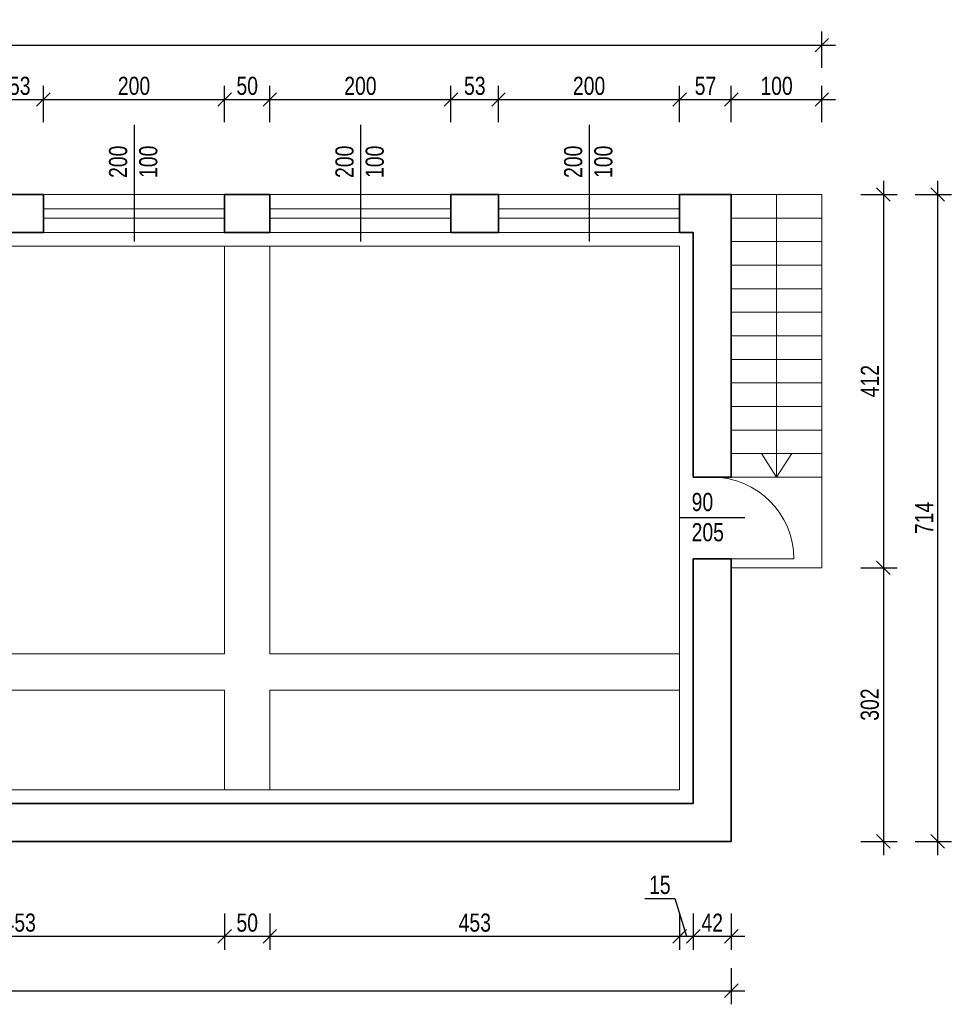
# Model space of a CAD drawing. Header units: centimetres. Extents: x 502252 to 521735, y 143877 to 163494.
# Tile 3 of 10: x 506099 to 507128, y 153841 to 154927. Entities that reach past the tile are written whole.
import ezdxf

# ---------------------------------------------------------------- set-up
doc = ezdxf.new("R2010")
doc.units = ezdxf.units.CM
doc.header["$LTSCALE"] = 100
for name, color, linetype, lineweight in [('1_Widoki', 1, 'Continuous', 18), ('1_Ściany przekrój', 2, 'Continuous', 35), ('2_Stolarka', 6, 'Continuous', 18), ('3_Opisy', 4, 'Continuous', 15), ('4_Wymiary', 1, 'Continuous', 13), ('9_Pomocnicze', 9, 'Continuous', 9)]:
    doc.layers.add(name, color=color, linetype=linetype, lineweight=lineweight)
doc.styles.add('CDMSTYLE', font='CDMSIMPL', dxfattribs={"width": 0.8, "bigfont": 'CDMBIGPL'})
doc.dimstyles.new('CDM-CM100CM', dxfattribs={"dimscale": 10, "dimtxt": 2, "dimasz": 1.5, "dimexe": 1.5, "dimexo": 0, "dimgap": 0.5, "dimtad": 1, "dimdec": 0, "dimrnd": 0.1, "dimzin": 9, "dimtxsty": 'CDMSTYLE', "dimblk": 'OBLIQUE', "dimcen": 2.5, "dimdle": 1.5, "dimclrd": 9, "dimclre": 9, "dimadec": 1, "dimazin": 2, "dimtfac": 1, "dimtdec": 0, "dimtix": 1, "dimtmove": 1, "dimatfit": 3, "dimldrblk": 'DOT', "dimfxlon": 1, "dimtvp": 1, "dimtolj": 1, "dimtzin": 0, "dimlwd": 25, "dimlwe": 25, "dimarcsym": 0})

# ---------------------------------------------------------------- blocks, each defined once
blk = doc.blocks.new('_OBLIQUE')
at = {"color": 0, "linetype": 'ByBlock'}
blk.add_line((-0.5, -0.5), (0.5, 0.5), dxfattribs=at)
blk = doc.blocks.new('*D6607')
at = {"layer": '4_Wymiary', "color": 9, "lineweight": 25}
for p, q in [((505873.2, 153940.8), (505873.2, 153900.8)), ((506325.7, 153940.8), (506325.7, 153900.8)), ((505858.2, 153915.8), (506340.7, 153915.8))]:
    blk.add_line(p, q, dxfattribs=at)
at = {"layer": 'Defpoints', "color": 0}
for p in [(505873.2, 154077.5), (506325.7, 154077.5), (506325.7, 153915.8)]:
    blk.add_point(p, dxfattribs=at)
at = {"layer": '4_Wymiary', "color": 9, "linetype": 'ByBlock', "lineweight": 25, "xscale": 15, "yscale": 15, "zscale": 15, "rotation": 180}
blk.add_blockref('_OBLIQUE', (505873.2, 153915.8), dxfattribs=at)
at = {"layer": '4_Wymiary', "color": 9, "linetype": 'ByBlock', "lineweight": 25, "xscale": 15, "yscale": 15, "zscale": 15}
blk.add_blockref('_OBLIQUE', (506325.7, 153915.8), dxfattribs=at)
at = {"layer": '4_Wymiary', "color": 0, "insert": (506099.5, 153930.8), "char_height": 20, "attachment_point": 5, "style": 'CDMSTYLE'}
blk.add_mtext('\\A1;453', dxfattribs=at)
blk = doc.blocks.new('_DOT')
at = {"color": 0, "linetype": 'ByBlock'}
blk.add_line((-0.5, 0), (-1, 0), dxfattribs=at)
at = {"color": 0, "linetype": 'ByBlock', "const_width": 0.5}
blk.add_lwpolyline([(-0.25, 0, 1), (0.25, 0, 1)], format="xyb", close=True, dxfattribs=at)
blk = doc.blocks.new('*D6608')
at = {"layer": '4_Wymiary', "color": 9, "lineweight": 25}
for p, q in [((506325.7, 153940.8), (506325.7, 153900.8)), ((506375.7, 153940.8), (506375.7, 153900.8)), ((506310.7, 153915.8), (506390.7, 153915.8))]:
    blk.add_line(p, q, dxfattribs=at)
at = {"layer": 'Defpoints', "color": 0}
for p in [(506325.7, 154077.5), (506375.7, 154077.5), (506375.7, 153915.8)]:
    blk.add_point(p, dxfattribs=at)
at = {"layer": '4_Wymiary', "color": 9, "linetype": 'ByBlock', "lineweight": 25, "xscale": 15, "yscale": 15, "zscale": 15, "rotation": 180}
blk.add_blockref('_OBLIQUE', (506325.7, 153915.8), dxfattribs=at)
at = {"layer": '4_Wymiary', "color": 9, "linetype": 'ByBlock', "lineweight": 25, "xscale": 15, "yscale": 15, "zscale": 15}
blk.add_blockref('_OBLIQUE', (506375.7, 153915.8), dxfattribs=at)
at = {"layer": '4_Wymiary', "color": 0, "insert": (506350.7, 153930.8), "char_height": 20, "attachment_point": 5, "style": 'CDMSTYLE'}
blk.add_mtext('\\A1;50', dxfattribs=at)
blk = doc.blocks.new('*D6609')
at = {"layer": '4_Wymiary', "color": 9, "lineweight": 25}
for p, q in [((506375.7, 153940.8), (506375.7, 153900.8)), ((506828.2, 153940.8), (506828.2, 153900.8)), ((506360.7, 153915.8), (506843.2, 153915.8))]:
    blk.add_line(p, q, dxfattribs=at)
at = {"layer": 'Defpoints', "color": 0}
for p in [(506375.7, 154077.5), (506828.2, 154077.5), (506828.2, 153915.8)]:
    blk.add_point(p, dxfattribs=at)
at = {"layer": '4_Wymiary', "color": 9, "linetype": 'ByBlock', "lineweight": 25, "xscale": 15, "yscale": 15, "zscale": 15, "rotation": 180}
blk.add_blockref('_OBLIQUE', (506375.7, 153915.8), dxfattribs=at)
at = {"layer": '4_Wymiary', "color": 9, "linetype": 'ByBlock', "lineweight": 25, "xscale": 15, "yscale": 15, "zscale": 15}
blk.add_blockref('_OBLIQUE', (506828.2, 153915.8), dxfattribs=at)
at = {"layer": '4_Wymiary', "color": 0, "insert": (506602, 153930.8), "char_height": 20, "attachment_point": 5, "style": 'CDMSTYLE'}
blk.add_mtext('\\A1;453', dxfattribs=at)
blk = doc.blocks.new('*D6610')
at = {"layer": '4_Wymiary', "color": 9, "lineweight": 25}
for p, q in [((506789.9, 153957.4), (506822.7, 153957.4)), ((506822.7, 153957.4), (506835.7, 153915.8)), ((506828.2, 153940.8), (506828.2, 153900.8)), ((506843.2, 153940.8), (506843.2, 153900.8)), ((506813.2, 153915.8), (506858.2, 153915.8))]:
    blk.add_line(p, q, dxfattribs=at)
at = {"layer": 'Defpoints', "color": 0}
for p in [(506828.2, 154077.5), (506843.2, 154077.5), (506843.2, 153915.8)]:
    blk.add_point(p, dxfattribs=at)
at = {"layer": '4_Wymiary', "color": 9, "linetype": 'ByBlock', "lineweight": 25, "xscale": 15, "yscale": 15, "zscale": 15, "rotation": 180}
blk.add_blockref('_OBLIQUE', (506828.2, 153915.8), dxfattribs=at)
at = {"layer": '4_Wymiary', "color": 9, "linetype": 'ByBlock', "lineweight": 25, "xscale": 15, "yscale": 15, "zscale": 15}
blk.add_blockref('_OBLIQUE', (506843.2, 153915.8), dxfattribs=at)
at = {"layer": '4_Wymiary', "color": 0, "insert": (506806.3, 153972.4), "char_height": 20, "attachment_point": 5, "style": 'CDMSTYLE'}
blk.add_mtext('\\A1;15', dxfattribs=at)
blk = doc.blocks.new('*D6611')
at = {"layer": '4_Wymiary', "color": 9, "lineweight": 25}
for p, q in [((506843.2, 153940.8), (506843.2, 153900.8)), ((506885.2, 153940.8), (506885.2, 153900.8)), ((506828.2, 153915.8), (506900.2, 153915.8))]:
    blk.add_line(p, q, dxfattribs=at)
at = {"layer": 'Defpoints', "color": 0}
for p in [(506843.2, 154077.5), (506885.2, 154077.5), (506885.2, 153915.8)]:
    blk.add_point(p, dxfattribs=at)
at = {"layer": '4_Wymiary', "color": 9, "linetype": 'ByBlock', "lineweight": 25, "xscale": 15, "yscale": 15, "zscale": 15, "rotation": 180}
blk.add_blockref('_OBLIQUE', (506843.2, 153915.8), dxfattribs=at)
at = {"layer": '4_Wymiary', "color": 9, "linetype": 'ByBlock', "lineweight": 25, "xscale": 15, "yscale": 15, "zscale": 15}
blk.add_blockref('_OBLIQUE', (506885.2, 153915.8), dxfattribs=at)
at = {"layer": '4_Wymiary', "color": 0, "insert": (506864.2, 153930.8), "char_height": 20, "attachment_point": 5, "style": 'CDMSTYLE'}
blk.add_mtext('\\A1;42', dxfattribs=at)
blk = doc.blocks.new('*D6612')
at = {"layer": '4_Wymiary', "color": 9, "lineweight": 25}
for p, q in [((504811.2, 153880.8), (504811.2, 153840.8)), ((506885.2, 153880.8), (506885.2, 153840.8)), ((504796.2, 153855.8), (506900.2, 153855.8))]:
    blk.add_line(p, q, dxfattribs=at)
at = {"layer": 'Defpoints', "color": 0}
for p in [(504811.2, 154070.7), (506885.2, 154070.7), (506885.2, 153855.8)]:
    blk.add_point(p, dxfattribs=at)
at = {"layer": '4_Wymiary', "color": 9, "linetype": 'ByBlock', "lineweight": 25, "xscale": 15, "yscale": 15, "zscale": 15, "rotation": 180}
blk.add_blockref('_OBLIQUE', (504811.2, 153855.8), dxfattribs=at)
at = {"layer": '4_Wymiary', "color": 9, "linetype": 'ByBlock', "lineweight": 25, "xscale": 15, "yscale": 15, "zscale": 15}
blk.add_blockref('_OBLIQUE', (506885.2, 153855.8), dxfattribs=at)
at = {"layer": '4_Wymiary', "color": 0, "insert": (505848.2, 153870.8), "char_height": 20, "attachment_point": 5, "style": 'CDMSTYLE'}
blk.add_mtext('\\A1;2074', dxfattribs=at)
blk = doc.blocks.new('*D6630')
at = {"layer": '4_Wymiary', "color": 9, "lineweight": 25}
for p, q in [((506073.2, 154814.3), (506073.2, 154854.3)), ((506125.7, 154814.3), (506125.7, 154854.3)), ((506058.2, 154839.3), (506140.7, 154839.3))]:
    blk.add_line(p, q, dxfattribs=at)
at = {"layer": 'Defpoints', "color": 0}
for p in [(506125.7, 154839.3), (506073.2, 154734.5), (506125.7, 154734.5)]:
    blk.add_point(p, dxfattribs=at)
at = {"layer": '4_Wymiary', "color": 9, "linetype": 'ByBlock', "lineweight": 25, "xscale": 15, "yscale": 15, "zscale": 15, "rotation": 180}
blk.add_blockref('_OBLIQUE', (506073.2, 154839.3), dxfattribs=at)
at = {"layer": '4_Wymiary', "color": 9, "linetype": 'ByBlock', "lineweight": 25, "xscale": 15, "yscale": 15, "zscale": 15}
blk.add_blockref('_OBLIQUE', (506125.7, 154839.3), dxfattribs=at)
at = {"layer": '4_Wymiary', "color": 0, "insert": (506099.5, 154854.3), "char_height": 20, "attachment_point": 5, "style": 'CDMSTYLE'}
blk.add_mtext('\\A1;53', dxfattribs=at)
blk = doc.blocks.new('*D6631')
at = {"layer": '4_Wymiary', "color": 9, "lineweight": 25}
for p, q in [((506125.7, 154814.3), (506125.7, 154854.3)), ((506325.7, 154814.3), (506325.7, 154854.3)), ((506110.7, 154839.3), (506340.7, 154839.3))]:
    blk.add_line(p, q, dxfattribs=at)
at = {"layer": 'Defpoints', "color": 0}
for p in [(506325.7, 154839.3), (506125.7, 154734.5), (506325.7, 154734.5)]:
    blk.add_point(p, dxfattribs=at)
at = {"layer": '4_Wymiary', "color": 9, "linetype": 'ByBlock', "lineweight": 25, "xscale": 15, "yscale": 15, "zscale": 15, "rotation": 180}
blk.add_blockref('_OBLIQUE', (506125.7, 154839.3), dxfattribs=at)
at = {"layer": '4_Wymiary', "color": 9, "linetype": 'ByBlock', "lineweight": 25, "xscale": 15, "yscale": 15, "zscale": 15}
blk.add_blockref('_OBLIQUE', (506325.7, 154839.3), dxfattribs=at)
at = {"layer": '4_Wymiary', "color": 0, "insert": (506225.7, 154854.3), "char_height": 20, "attachment_point": 5, "style": 'CDMSTYLE'}
blk.add_mtext('\\A1;200', dxfattribs=at)
blk = doc.blocks.new('*D6632')
at = {"layer": '4_Wymiary', "color": 9, "lineweight": 25}
for p, q in [((506325.7, 154814.3), (506325.7, 154854.3)), ((506375.7, 154814.3), (506375.7, 154854.3)), ((506310.7, 154839.3), (506390.7, 154839.3))]:
    blk.add_line(p, q, dxfattribs=at)
at = {"layer": 'Defpoints', "color": 0}
for p in [(506375.7, 154839.3), (506325.7, 154734.5), (506375.7, 154734.5)]:
    blk.add_point(p, dxfattribs=at)
at = {"layer": '4_Wymiary', "color": 9, "linetype": 'ByBlock', "lineweight": 25, "xscale": 15, "yscale": 15, "zscale": 15, "rotation": 180}
blk.add_blockref('_OBLIQUE', (506325.7, 154839.3), dxfattribs=at)
at = {"layer": '4_Wymiary', "color": 9, "linetype": 'ByBlock', "lineweight": 25, "xscale": 15, "yscale": 15, "zscale": 15}
blk.add_blockref('_OBLIQUE', (506375.7, 154839.3), dxfattribs=at)
at = {"layer": '4_Wymiary', "color": 0, "insert": (506350.7, 154854.3), "char_height": 20, "attachment_point": 5, "style": 'CDMSTYLE'}
blk.add_mtext('\\A1;50', dxfattribs=at)
blk = doc.blocks.new('*D6633')
at = {"layer": '4_Wymiary', "color": 9, "lineweight": 25}
for p, q in [((506375.7, 154814.3), (506375.7, 154854.3)), ((506575.7, 154814.3), (506575.7, 154854.3)), ((506360.7, 154839.3), (506590.7, 154839.3))]:
    blk.add_line(p, q, dxfattribs=at)
at = {"layer": 'Defpoints', "color": 0}
for p in [(506575.7, 154839.3), (506375.7, 154734.5), (506575.7, 154734.5)]:
    blk.add_point(p, dxfattribs=at)
at = {"layer": '4_Wymiary', "color": 9, "linetype": 'ByBlock', "lineweight": 25, "xscale": 15, "yscale": 15, "zscale": 15, "rotation": 180}
blk.add_blockref('_OBLIQUE', (506375.7, 154839.3), dxfattribs=at)
at = {"layer": '4_Wymiary', "color": 9, "linetype": 'ByBlock', "lineweight": 25, "xscale": 15, "yscale": 15, "zscale": 15}
blk.add_blockref('_OBLIQUE', (506575.7, 154839.3), dxfattribs=at)
at = {"layer": '4_Wymiary', "color": 0, "insert": (506475.7, 154854.3), "char_height": 20, "attachment_point": 5, "style": 'CDMSTYLE'}
blk.add_mtext('\\A1;200', dxfattribs=at)
blk = doc.blocks.new('*D6634')
at = {"layer": '4_Wymiary', "color": 9, "lineweight": 25}
for p, q in [((506575.7, 154814.3), (506575.7, 154854.3)), ((506628.2, 154814.3), (506628.2, 154854.3)), ((506560.7, 154839.3), (506643.2, 154839.3))]:
    blk.add_line(p, q, dxfattribs=at)
at = {"layer": 'Defpoints', "color": 0}
for p in [(506628.2, 154839.3), (506575.7, 154734.5), (506628.2, 154734.5)]:
    blk.add_point(p, dxfattribs=at)
at = {"layer": '4_Wymiary', "color": 9, "linetype": 'ByBlock', "lineweight": 25, "xscale": 15, "yscale": 15, "zscale": 15, "rotation": 180}
blk.add_blockref('_OBLIQUE', (506575.7, 154839.3), dxfattribs=at)
at = {"layer": '4_Wymiary', "color": 9, "linetype": 'ByBlock', "lineweight": 25, "xscale": 15, "yscale": 15, "zscale": 15}
blk.add_blockref('_OBLIQUE', (506628.2, 154839.3), dxfattribs=at)
at = {"layer": '4_Wymiary', "color": 0, "insert": (506602, 154854.3), "char_height": 20, "attachment_point": 5, "style": 'CDMSTYLE'}
blk.add_mtext('\\A1;53', dxfattribs=at)
blk = doc.blocks.new('*D6635')
at = {"layer": '4_Wymiary', "color": 9, "lineweight": 25}
for p, q in [((506628.2, 154814.3), (506628.2, 154854.3)), ((506828.2, 154814.3), (506828.2, 154854.3)), ((506613.2, 154839.3), (506843.2, 154839.3))]:
    blk.add_line(p, q, dxfattribs=at)
at = {"layer": 'Defpoints', "color": 0}
for p in [(506828.2, 154839.3), (506628.2, 154734.5), (506828.2, 154734.5)]:
    blk.add_point(p, dxfattribs=at)
at = {"layer": '4_Wymiary', "color": 9, "linetype": 'ByBlock', "lineweight": 25, "xscale": 15, "yscale": 15, "zscale": 15, "rotation": 180}
blk.add_blockref('_OBLIQUE', (506628.2, 154839.3), dxfattribs=at)
at = {"layer": '4_Wymiary', "color": 9, "linetype": 'ByBlock', "lineweight": 25, "xscale": 15, "yscale": 15, "zscale": 15}
blk.add_blockref('_OBLIQUE', (506828.2, 154839.3), dxfattribs=at)
at = {"layer": '4_Wymiary', "color": 0, "insert": (506728.2, 154854.3), "char_height": 20, "attachment_point": 5, "style": 'CDMSTYLE'}
blk.add_mtext('\\A1;200', dxfattribs=at)
blk = doc.blocks.new('*D6636')
at = {"layer": '4_Wymiary', "color": 9, "lineweight": 25}
for p, q in [((506828.2, 154814.3), (506828.2, 154854.3)), ((506885.2, 154814.3), (506885.2, 154854.3)), ((506813.2, 154839.3), (506900.2, 154839.3))]:
    blk.add_line(p, q, dxfattribs=at)
at = {"layer": 'Defpoints', "color": 0}
for p in [(506885.2, 154839.3), (506828.2, 154734.5), (506885.2, 154734.5)]:
    blk.add_point(p, dxfattribs=at)
at = {"layer": '4_Wymiary', "color": 9, "linetype": 'ByBlock', "lineweight": 25, "xscale": 15, "yscale": 15, "zscale": 15, "rotation": 180}
blk.add_blockref('_OBLIQUE', (506828.2, 154839.3), dxfattribs=at)
at = {"layer": '4_Wymiary', "color": 9, "linetype": 'ByBlock', "lineweight": 25, "xscale": 15, "yscale": 15, "zscale": 15}
blk.add_blockref('_OBLIQUE', (506885.2, 154839.3), dxfattribs=at)
at = {"layer": '4_Wymiary', "color": 0, "insert": (506856.7, 154854.3), "char_height": 20, "attachment_point": 5, "style": 'CDMSTYLE'}
blk.add_mtext('\\A1;57', dxfattribs=at)
blk = doc.blocks.new('*D6637')
at = {"layer": '4_Wymiary', "color": 9, "lineweight": 25}
for p, q in [((506885.2, 154814.3), (506885.2, 154854.3)), ((506985.2, 154814.3), (506985.2, 154854.3)), ((506870.2, 154839.3), (507000.2, 154839.3))]:
    blk.add_line(p, q, dxfattribs=at)
at = {"layer": 'Defpoints', "color": 0}
for p in [(506985.2, 154839.3), (506885.2, 154734.5), (506985.2, 154734.5)]:
    blk.add_point(p, dxfattribs=at)
at = {"layer": '4_Wymiary', "color": 9, "linetype": 'ByBlock', "lineweight": 25, "xscale": 15, "yscale": 15, "zscale": 15, "rotation": 180}
blk.add_blockref('_OBLIQUE', (506885.2, 154839.3), dxfattribs=at)
at = {"layer": '4_Wymiary', "color": 9, "linetype": 'ByBlock', "lineweight": 25, "xscale": 15, "yscale": 15, "zscale": 15}
blk.add_blockref('_OBLIQUE', (506985.2, 154839.3), dxfattribs=at)
at = {"layer": '4_Wymiary', "color": 0, "insert": (506935.2, 154854.3), "char_height": 20, "attachment_point": 5, "style": 'CDMSTYLE'}
blk.add_mtext('\\A1;100', dxfattribs=at)
blk = doc.blocks.new('*D6638')
at = {"layer": '4_Wymiary', "color": 9, "lineweight": 25}
for p, q in [((504711.2, 154874.3), (504711.2, 154914.3)), ((506985.2, 154874.3), (506985.2, 154914.3)), ((504696.2, 154899.3), (507000.2, 154899.3))]:
    blk.add_line(p, q, dxfattribs=at)
at = {"layer": 'Defpoints', "color": 0}
for p in [(506985.2, 154899.3), (504711.2, 154734.5), (506985.2, 154734.5)]:
    blk.add_point(p, dxfattribs=at)
at = {"layer": '4_Wymiary', "color": 9, "linetype": 'ByBlock', "lineweight": 25, "xscale": 15, "yscale": 15, "zscale": 15, "rotation": 180}
blk.add_blockref('_OBLIQUE', (504711.2, 154899.3), dxfattribs=at)
at = {"layer": '4_Wymiary', "color": 9, "linetype": 'ByBlock', "lineweight": 25, "xscale": 15, "yscale": 15, "zscale": 15}
blk.add_blockref('_OBLIQUE', (506985.2, 154899.3), dxfattribs=at)
at = {"layer": '4_Wymiary', "color": 0, "insert": (505848.2, 154914.3), "char_height": 20, "attachment_point": 5, "style": 'CDMSTYLE'}
blk.add_mtext('\\A1;2274', dxfattribs=at)
blk = doc.blocks.new('*D6639')
at = {"layer": '4_Wymiary', "color": 9, "lineweight": 25}
for p, q in [((507053.2, 154749.5), (507053.2, 154307.5)), ((507028.2, 154734.5), (507068.2, 154734.5)), ((507028.2, 154322.5), (507068.2, 154322.5))]:
    blk.add_line(p, q, dxfattribs=at)
at = {"layer": 'Defpoints', "color": 0}
for p in [(506885.2, 154734.5), (506885.2, 154322.5), (507053.2, 154322.5)]:
    blk.add_point(p, dxfattribs=at)
at = {"layer": '4_Wymiary', "color": 9, "linetype": 'ByBlock', "lineweight": 25, "xscale": 15, "yscale": 15, "zscale": 15}
for p, rotation in [((507053.2, 154734.5), 90), ((507053.2, 154322.5), 270)]:
    blk.add_blockref('_OBLIQUE', p, dxfattribs=dict(at, rotation=rotation))
at = {"layer": '4_Wymiary', "color": 0, "insert": (507038.2, 154528.5), "char_height": 20, "attachment_point": 5, "rotation": 90, "style": 'CDMSTYLE'}
blk.add_mtext('\\A1;412', dxfattribs=at)
blk = doc.blocks.new('*D6640')
at = {"layer": '4_Wymiary', "color": 9, "lineweight": 25}
for p, q in [((507053.2, 154337.5), (507053.2, 154005.5)), ((507028.2, 154322.5), (507068.2, 154322.5)), ((507028.2, 154020.5), (507068.2, 154020.5))]:
    blk.add_line(p, q, dxfattribs=at)
at = {"layer": 'Defpoints', "color": 0}
for p in [(506885.2, 154322.5), (506885.2, 154020.5), (507053.2, 154020.5)]:
    blk.add_point(p, dxfattribs=at)
at = {"layer": '4_Wymiary', "color": 9, "linetype": 'ByBlock', "lineweight": 25, "xscale": 15, "yscale": 15, "zscale": 15}
for p, rotation in [((507053.2, 154322.5), 90), ((507053.2, 154020.5), 270)]:
    blk.add_blockref('_OBLIQUE', p, dxfattribs=dict(at, rotation=rotation))
at = {"layer": '4_Wymiary', "color": 0, "insert": (507038.2, 154171.5), "char_height": 20, "attachment_point": 5, "rotation": 90, "style": 'CDMSTYLE'}
blk.add_mtext('\\A1;302', dxfattribs=at)
blk = doc.blocks.new('*D6641')
at = {"layer": '4_Wymiary', "color": 9, "lineweight": 25}
for p, q in [((507113.2, 154005.5), (507113.2, 154749.5)), ((507088.2, 154734.5), (507128.2, 154734.5)), ((507088.2, 154020.5), (507128.2, 154020.5))]:
    blk.add_line(p, q, dxfattribs=at)
at = {"layer": 'Defpoints', "color": 0}
for p in [(506885.2, 154734.5), (507113.2, 154734.5), (506885.2, 154020.5)]:
    blk.add_point(p, dxfattribs=at)
at = {"layer": '4_Wymiary', "color": 9, "linetype": 'ByBlock', "lineweight": 25, "xscale": 15, "yscale": 15, "zscale": 15}
for p, rotation in [((507113.2, 154734.5), 90), ((507113.2, 154020.5), 270)]:
    blk.add_blockref('_OBLIQUE', p, dxfattribs=dict(at, rotation=rotation))
at = {"layer": '4_Wymiary', "color": 0, "insert": (507098.2, 154377.5), "char_height": 20, "attachment_point": 5, "rotation": 90, "style": 'CDMSTYLE'}
blk.add_mtext('\\A1;714', dxfattribs=at)

msp = doc.modelspace()

# ---------------------------------------------------------------- linework, layer by layer
at = {"layer": '1_Widoki'}
for p, q in [((506325.7, 154677.5), (506325.7, 154227.5)), ((506375.7, 154677.5), (506375.7, 154227.5)), ((505873.2, 154227.5), (506325.7, 154227.5)), ((506375.7, 154227.5), (506828.2, 154227.5)), ((505873.2, 154187.5), (506325.7, 154187.5)), ((506325.7, 154187.5), (506325.7, 154077.5)), ((506375.7, 154187.5), (506828.2, 154187.5)), ((506375.7, 154187.5), (506375.7, 154077.5))]:
    msp.add_line(p, q, dxfattribs=at)
for points in [[(506885.2, 154734.5), (506985.2, 154734.5), (506985.2, 154708.5)], [(506885.2, 154708.5), (506985.2, 154708.5), (506985.2, 154682.5)], [(506885.2, 154682.5), (506985.2, 154682.5), (506985.2, 154656.5)], [(506885.2, 154656.5), (506985.2, 154656.5), (506985.2, 154630.5)], [(506885.2, 154630.5), (506985.2, 154630.5), (506985.2, 154604.5)], [(506885.2, 154604.5), (506985.2, 154604.5), (506985.2, 154578.5)], [(506885.2, 154578.5), (506985.2, 154578.5), (506985.2, 154552.5)], [(506885.2, 154552.5), (506985.2, 154552.5), (506985.2, 154526.5)], [(506885.2, 154526.5), (506985.2, 154526.5), (506985.2, 154500.5)], [(506885.2, 154500.5), (506985.2, 154500.5), (506985.2, 154474.5)], [(506885.2, 154474.5), (506985.2, 154474.5), (506985.2, 154448.5)], [(506885.2, 154448.5), (506985.2, 154448.5), (506985.2, 154422.5)], [(506885.2, 154322.5), (506985.2, 154322.5), (506985.2, 154422.5), (506885.2, 154422.5)]]:
    msp.add_lwpolyline(points, dxfattribs=at)
msp.add_lwpolyline([(504868.2, 154677.5), (506828.2, 154677.5), (506828.2, 154077.5), (504868.2, 154077.5)], close=True, dxfattribs=at)
at = {"layer": '1_Ściany przekrój'}
for p, q in [((506125.7, 154692.5), (506125.7, 154734.5)), ((506325.7, 154692.5), (506325.7, 154734.5)), ((506375.7, 154692.5), (506375.7, 154734.5)), ((506575.7, 154692.5), (506575.7, 154734.5)), ((506628.2, 154692.5), (506628.2, 154734.5)), ((506828.2, 154692.5), (506828.2, 154734.5)), ((506885.2, 154422.5), (506843.2, 154422.5)), ((506885.2, 154332.5), (506843.2, 154332.5))]:
    msp.add_line(p, q, dxfattribs=at)
for points in [[(506073.2, 154734.5), (506125.7, 154734.5)], [(506325.7, 154734.5), (506375.7, 154734.5)], [(506575.7, 154734.5), (506628.2, 154734.5)], [(506828.2, 154734.5), (506885.2, 154734.5), (506885.2, 154422.5)], [(506073.2, 154692.5), (506125.7, 154692.5)], [(506325.7, 154692.5), (506375.7, 154692.5)], [(506575.7, 154692.5), (506628.2, 154692.5)], [(506828.2, 154692.5), (506843.2, 154692.5), (506843.2, 154422.5)], [(506885.2, 154332.5), (506885.2, 154020.5), (504811.2, 154020.5), (504811.2, 154332.5)], [(506843.2, 154332.5), (506843.2, 154062.5), (504853.2, 154062.5), (504853.2, 154332.5)]]:
    msp.add_lwpolyline(points, dxfattribs=at)
at = {"layer": '2_Stolarka'}
for p, q in [((506125.7, 154734.5), (506325.7, 154734.5)), ((506375.7, 154734.5), (506575.7, 154734.5)), ((506628.2, 154734.5), (506828.2, 154734.5)), ((506125.7, 154718.5), (506325.7, 154718.5)), ((506375.7, 154718.5), (506575.7, 154718.5)), ((506628.2, 154718.5), (506828.2, 154718.5)), ((506125.7, 154708.5), (506325.7, 154708.5)), ((506375.7, 154708.5), (506575.7, 154708.5)), ((506628.2, 154708.5), (506828.2, 154708.5)), ((506325.7, 154692.5), (506125.7, 154692.5)), ((506575.7, 154692.5), (506375.7, 154692.5)), ((506828.2, 154692.5), (506628.2, 154692.5)), ((506864.2, 154332.5), (506954.2, 154332.5))]:
    msp.add_line(p, q, dxfattribs=at)
msp.add_arc((506864.2, 154332.5), 90, 0, 90, dxfattribs=at)
at = {"layer": '3_Opisy', "lineweight": 25}
for p, q in [((506225.7, 154811.5), (506225.7, 154682.5)), ((506475.7, 154811.5), (506475.7, 154682.5)), ((506728.2, 154811.5), (506728.2, 154682.5)), ((506900.2, 154377.5), (506828.2, 154377.5))]:
    msp.add_line(p, q, dxfattribs=at)
at = {"layer": '9_Pomocnicze'}
for points in [[(506935.2, 154734.5), (506935.2, 154422.5)], [(506918.5, 154448.5), (506935.2, 154422.5), (506951.9, 154448.5)]]:
    msp.add_lwpolyline(points, dxfattribs=at)

# ---------------------------------------------------------------- texts
at = {"layer": '3_Opisy', "lineweight": 25, "char_height": 20, "width": 239.361, "attachment_point": 7, "style": 'CDMSTYLE'}
for s, insert, rotation in [('200\\P100', (506251.7, 154752.7), 89.9608), ('200\\P100', (506501.7, 154752.7), 89.9608), ('200\\P100', (506754.2, 154752.7), 89.9608), ('90\\P205', (506841.4, 154351.5), 359.9608)]:
    msp.add_mtext(s, dxfattribs=dict(at, insert=insert, rotation=rotation))

# ---------------------------------------------------------------- dimensions: what is measured, and where the dimension line sits
at = {"layer": '4_Wymiary'}
for base, p1, p2, picture, middle in [((506985.2, 154899.3), (504711.2, 154734.5), (506985.2, 154734.5), '*D6638', (505848.2, 154914.3)), ((506125.7025147, 154839.2830742), (506073.2025147, 154734.4563598), (506125.7025147, 154734.4563598), '*D6630', (506099.4525147, 154854.2830742)), ((506325.7, 154839.3), (506125.7, 154734.5), (506325.7, 154734.5), '*D6631', (506225.7, 154854.3)), ((506375.7, 154839.3), (506325.7, 154734.5), (506375.7, 154734.5), '*D6632', (506350.7, 154854.3)), ((506575.7, 154839.3), (506375.7, 154734.5), (506575.7, 154734.5), '*D6633', (506475.7, 154854.3)), ((506628.2025147, 154839.2830742), (506575.7025147, 154734.4563598), (506628.2025147, 154734.4563598), '*D6634', (506601.9525147, 154854.2830742)), ((506828.2, 154839.3), (506628.2, 154734.5), (506828.2, 154734.5), '*D6635', (506728.2, 154854.3)), ((506885.2, 154839.3), (506828.2, 154734.5), (506885.2, 154734.5), '*D6636', (506856.7, 154854.3)), ((506985.2, 154839.3), (506885.2, 154734.5), (506985.2, 154734.5), '*D6637', (506935.2, 154854.3)), ((506325.7025147, 153915.7517272), (505873.2025147, 154077.4563598), (506325.7025147, 154077.4563598), '*D6607', (506099.4525147, 153930.7517272)), ((506375.7, 153915.8), (506325.7, 154077.5), (506375.7, 154077.5), '*D6608', (506350.7, 153930.8)), ((506828.2025147, 153915.7517272), (506375.7025147, 154077.4563598), (506828.2025147, 154077.4563598), '*D6609', (506601.9525147, 153930.7517272)), ((506885.2, 153915.8), (506843.2, 154077.5), (506885.2, 154077.5), '*D6611', (506864.2, 153930.8)), ((506885.2, 153855.8), (504811.2, 154070.7), (506885.2, 154070.7), '*D6612', (505848.2, 153870.8))]:
    dim = msp.add_linear_dim(base=base, p1=p1, p2=p2, dimstyle='CDM-CM100CM', dxfattribs=at)
    dim.commit()
    dim.dimension.update_dxf_attribs({"geometry": picture, "text_midpoint": middle})
for base, p1, p2, picture, middle in [((507053.2, 154322.5), (506885.2, 154734.5), (506885.2, 154322.5), '*D6639', (507038.2, 154528.5)), ((507113.2, 154734.5), (506885.2, 154020.5), (506885.2, 154734.5), '*D6641', (507098.2, 154377.5)), ((507053.2, 154020.5), (506885.2, 154322.5), (506885.2, 154020.5), '*D6640', (507038.2, 154171.5))]:
    dim = msp.add_linear_dim(base=base, p1=p1, p2=p2, angle=90, dimstyle='CDM-CM100CM', dxfattribs=at)
    dim.commit()
    dim.dimension.update_dxf_attribs({"geometry": picture, "text_midpoint": middle})
dim = msp.add_linear_dim(base=(506843.2, 153915.8), p1=(506828.2, 154077.5), p2=(506843.2, 154077.5), dimstyle='CDM-CM100CM', dxfattribs=at)
dim.commit()
dim.dimension.update_dxf_attribs({"geometry": '*D6610', "text_midpoint": (506817.7, 153957.4), "dimtype": 160})

doc.saveas('drawing.dxf')
